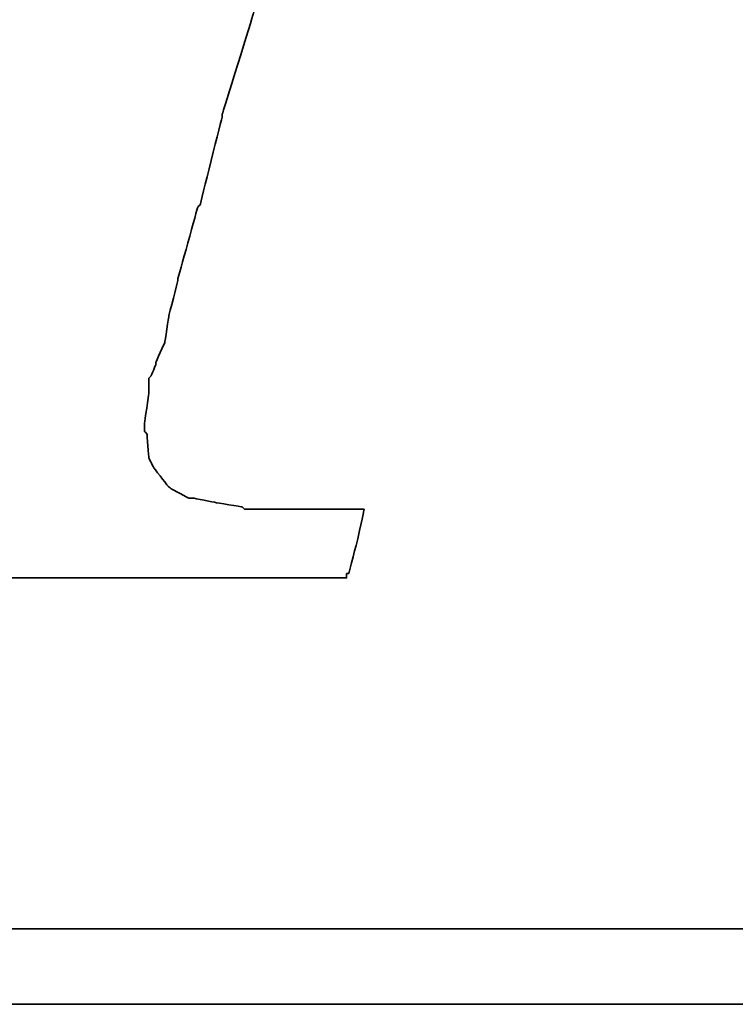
# Model space of a CAD drawing. Header units: millimetres. Extents: x 340 to 654, y 334 to 449.
# Tile 34 of 53: x 564.94 to 567.05, y 367.69 to 370.6. Entities that reach past the tile are written whole.
import ezdxf

# ---------------------------------------------------------------- set-up
doc = ezdxf.new("R2010")
doc.units = ezdxf.units.MM
doc.layers.add('DIM', color=4, linetype='Continuous')
doc.layers.add('layer 1', color=7, linetype='Continuous')

# ---------------------------------------------------------------- blocks, each defined once
blk = doc.blocks.new('TBI MOTION logo(完整正式版)')
at = {"layer": 'layer 1', "color": 22, "lineweight": 35}
for points, knots in [([(-40.59125, -7.943749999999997), (-40.59125, -7.943749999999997), (-40.97375, -7.943749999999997), (-40.97375, -7.943749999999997), (-40.97375, -7.943749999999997), (-40.97375, -7.943749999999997), (-41.38125, -7.943749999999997), (-41.38125, -7.943749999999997), (-41.38125, -7.943749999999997), (-41.38125, -7.943749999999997), (-41.54874999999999, -7.943749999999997), (-41.54874999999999, -7.943749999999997), (-41.54874999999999, -7.943749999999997), (-41.54874999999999, -7.943749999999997), (-41.59875, -7.943749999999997), (-41.59875, -7.943749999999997), (-41.59875, -7.943749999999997), (-41.59875, -7.943749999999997), (-41.88374999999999, -7.943749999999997), (-41.88374999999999, -7.943749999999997), (-41.88374999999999, -7.943749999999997), (-41.88374999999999, -7.943749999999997), (-41.90875, -7.91875), (-41.90875, -7.91875), (-41.90875, -7.91875), (-41.90875, -7.91875), (-42.19875, -7.871249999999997), (-42.19875, -7.871249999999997), (-42.19875, -7.871249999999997), (-42.19875, -7.871249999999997), (-42.43875, -7.82375), (-42.43875, -7.82375), (-42.43875, -7.82375), (-42.43875, -7.82375), (-42.45875, -7.82375), (-42.45875, -7.82375), (-42.45875, -7.82375), (-42.45875, -7.82375), (-42.48624999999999, -7.82375), (-42.48624999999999, -7.82375), (-42.48624999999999, -7.82375), (-42.48624999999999, -7.82375), (-42.67625, -7.723749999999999), (-42.67625, -7.723749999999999), (-42.67625, -7.723749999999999), (-42.67625, -7.723749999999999), (-42.70125, -7.70375), (-42.70125, -7.70375), (-42.70125, -7.70375), (-42.70125, -7.70375), (-42.72375, -7.678749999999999), (-42.72375, -7.678749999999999), (-42.72375, -7.678749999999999), (-42.72375, -7.678749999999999), (-42.86875, -7.488749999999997), (-42.86875, -7.488749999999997), (-42.86875, -7.488749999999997), (-42.86875, -7.488749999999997), (-42.89374999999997, -7.438749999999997), (-42.89374999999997, -7.438749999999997), (-42.89374999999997, -7.438749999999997), (-42.89374999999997, -7.438749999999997), (-42.91875, -7.388749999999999), (-42.91875, -7.388749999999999), (-42.91875, -7.388749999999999), (-42.91875, -7.388749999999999), (-42.93874999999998, -7.12875), (-42.93874999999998, -7.12875), (-42.93874999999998, -7.12875), (-42.93874999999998, -7.12875), (-42.96375, -7.103749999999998), (-42.96375, -7.103749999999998), (-42.96375, -7.103749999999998), (-42.96375, -7.103749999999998), (-42.96375, -7.053749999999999), (-42.96375, -7.053749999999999), (-42.96375, -7.053749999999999), (-42.96375, -7.053749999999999), (-42.96375, -7.00875), (-42.96375, -7.00875), (-42.96375, -7.00875), (-42.96375, -7.00875), (-42.91875, -6.69625), (-42.91875, -6.69625), (-42.91875, -6.69625), (-42.91875, -6.69625), (-42.91875, -6.62375), (-42.91875, -6.62375), (-42.91875, -6.62375), (-42.91875, -6.62375), (-42.91875, -6.59625), (-42.91875, -6.59625), (-42.91875, -6.59625), (-42.91875, -6.59625), (-42.91875, -6.57375), (-42.91875, -6.57375), (-42.91875, -6.57375), (-42.91875, -6.57375), (-42.91875, -6.528749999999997), (-42.91875, -6.528749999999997), (-42.91875, -6.528749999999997), (-42.91875, -6.528749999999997), (-42.89374999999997, -6.50375), (-42.89374999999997, -6.50375), (-42.89374999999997, -6.50375), (-42.89374999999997, -6.50375), (-42.84374999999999, -6.38375), (-42.84374999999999, -6.38375), (-42.84374999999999, -6.38375), (-42.84374999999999, -6.38375), (-42.84374999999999, -6.358749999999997), (-42.84374999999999, -6.358749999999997), (-42.84374999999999, -6.358749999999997), (-42.84374999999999, -6.358749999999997), (-42.74625, -6.143749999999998), (-42.74625, -6.143749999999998), (-42.74625, -6.143749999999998), (-42.74625, -6.143749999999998), (-42.70125, -5.853749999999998), (-42.70125, -5.853749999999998), (-42.70125, -5.853749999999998), (-42.70125, -5.853749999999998), (-42.60374999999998, -5.47125), (-42.60374999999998, -5.47125), (-42.60374999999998, -5.47125), (-42.60374999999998, -5.47125), (-42.60374999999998, -5.44875), (-42.60374999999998, -5.44875), (-42.60374999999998, -5.44875), (-42.60374999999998, -5.44875), (-42.38875, -4.678749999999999), (-42.38875, -4.678749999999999), (-42.38875, -4.678749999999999), (-42.38875, -4.678749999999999), (-42.36375, -4.653749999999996), (-42.36375, -4.653749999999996), (-42.36375, -4.653749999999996), (-42.36375, -4.653749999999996), (-42.12375, -3.69625), (-42.12375, -3.69625), (-42.12375, -3.69625), (-42.12375, -3.69625), (-42.12375, -3.67374), (-42.12375, -3.67374), (-42.12375, -3.67374), (-42.12375, -3.67374), (-41.78875, -2.593739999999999), (-41.78875, -2.593739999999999), (-41.78875, -2.593739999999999), (-41.78875, -2.593739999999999), (-41.18875, -0.19375), (-41.18875, -0.19375), (-41.18875, -0.19375), (-41.18875, -0.19375), (-40.54375, 2.20624), (-40.54375, 2.20624), (-40.54375, 2.20624), (-40.54375, 2.20624), (-40.25374999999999, 3.308749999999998), (-40.25374999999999, 3.308749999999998), (-40.25374999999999, 3.308749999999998), (-40.25374999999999, 3.308749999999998), (-39.98875, 4.27125), (-39.98875, 4.27125), (-39.98875, 4.27125), (-39.98875, 4.27125), (-39.77375, 5.131249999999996), (-39.77375, 5.131249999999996), (-39.77375, 5.131249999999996), (-39.77375, 5.131249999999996), (-39.67875, 5.47125), (-39.67875, 5.47125), (-39.67875, 5.47125), (-39.67875, 5.47125), (-39.60375, 5.756249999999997), (-39.60375, 5.756249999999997), (-39.60375, 5.756249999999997), (-39.60375, 5.756249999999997), (-39.60375, 5.78125), (-39.60375, 5.78125), (-39.60375, 5.78125), (-39.60375, 5.78125), (-39.50875, 5.97125), (-39.50875, 5.97125), (-39.50875, 5.97125), (-39.50875, 5.97125), (-39.50875, 6.138749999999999), (-39.50875, 6.138749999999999), (-39.50875, 6.138749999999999), (-39.50875, 6.138749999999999), (-39.48625, 6.166249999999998), (-39.48625, 6.166249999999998), (-39.48625, 6.166249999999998), (-39.48625, 6.166249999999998), (-39.46125, 6.286249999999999), (-39.46125, 6.286249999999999), (-39.46125, 6.286249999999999), (-39.46125, 6.286249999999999), (-39.46125, 6.426249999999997), (-39.46125, 6.426249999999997), (-39.46125, 6.426249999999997), (-39.46125, 6.426249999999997), (-39.41375, 6.426249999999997), (-39.41375, 6.426249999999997), (-39.41375, 6.426249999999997), (-39.41375, 6.426249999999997), (-39.29375, 6.69125), (-39.29375, 6.69125), (-39.29375, 6.69125), (-39.29375, 6.69125), (-39.26875, 6.741249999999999), (-39.26875, 6.741249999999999), (-39.26875, 6.741249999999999), (-39.26875, 6.741249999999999), (-39.24375, 6.76625), (-39.24375, 6.76625), (-39.24375, 6.76625), (-39.24375, 6.76625), (-38.98375, 7.006239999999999), (-38.98375, 7.006239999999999), (-38.98375, 7.006239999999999), (-38.98375, 7.006239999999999), (-38.95625, 7.026239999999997), (-38.95625, 7.026239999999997), (-38.95625, 7.026239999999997), (-38.95625, 7.026239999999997), (-38.78875, 7.126239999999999), (-38.78875, 7.126239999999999), (-38.78875, 7.126239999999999), (-38.78875, 7.126239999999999), (-38.76375, 7.126239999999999), (-38.76375, 7.126239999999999), (-38.76375, 7.126239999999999), (-38.76375, 7.126239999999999), (-38.74375, 7.126239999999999), (-38.74375, 7.126239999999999), (-38.74375, 7.126239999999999), (-38.74375, 7.126239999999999), (-38.52875, 7.171249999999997), (-38.52875, 7.171249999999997), (-38.52875, 7.171249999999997), (-38.52875, 7.171249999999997), (-38.52875, 7.196239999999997), (-38.52875, 7.196239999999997), (-38.52875, 7.196239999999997), (-38.52875, 7.196239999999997), (-38.50375, 7.196239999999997), (-38.50375, 7.196239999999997), (-38.50375, 7.196239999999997), (-38.50375, 7.196239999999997), (-38.26125, 7.21875), (-38.26125, 7.21875), (-38.26125, 7.21875), (-38.26125, 7.21875), (-38.23875000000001, 7.246239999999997), (-38.23875000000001, 7.246239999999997), (-38.23875000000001, 7.246239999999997), (-38.23875000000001, 7.246239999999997), (-38.21625, 7.246239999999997), (-38.21625, 7.246239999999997), (-38.21625, 7.246239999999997), (-38.21625, 7.246239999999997), (-38.18875, 7.246239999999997), (-38.18875, 7.246239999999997), (-38.18875, 7.246239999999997), (-38.18875, 7.246239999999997), (-37.90375, 7.246239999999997), (-37.90375, 7.246239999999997), (-37.90375, 7.246239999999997), (-37.90375, 7.246239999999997), (-37.85375, 7.246239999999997), (-37.85375, 7.246239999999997), (-37.85375, 7.246239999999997), (-37.85375, 7.246239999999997), (-37.75875, 7.246239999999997), (-37.75875, 7.246239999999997), (-37.75875, 7.246239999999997), (-37.75875, 7.246239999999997), (-37.42375, 7.246239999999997), (-37.42375, 7.246239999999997), (-37.42375, 7.246239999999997), (-37.42375, 7.246239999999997), (-37.08875, 7.246239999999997), (-37.08875, 7.246239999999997), (-37.08875, 7.246239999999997), (-37.08875, 7.246239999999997), (-37.06375, 7.246239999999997), (-37.06375, 7.246239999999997), (-37.06375, 7.246239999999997), (-37.06375, 7.246239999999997), (-37.06375, 7.266239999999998), (-37.06375, 7.266239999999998), (-37.06375, 7.266239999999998), (-37.06375, 7.266239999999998), (-37.03875, 7.291249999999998), (-37.03875, 7.291249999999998), (-37.03875, 7.291249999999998), (-37.03875, 7.291249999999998), (-37.03875, 7.31625), (-37.03875, 7.31625), (-37.03875, 7.31625), (-37.03875, 7.31625), (-36.94125, 7.676249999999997), (-36.94125, 7.676249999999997), (-36.94125, 7.676249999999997), (-36.94125, 7.676249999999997), (-36.86875, 7.98625), (-36.86875, 7.98625), (-36.86875, 7.98625), (-36.86875, 7.98625), (-36.98875000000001, 7.98625), (-36.98875000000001, 7.98625), (-36.98875000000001, 7.98625), (-36.98875000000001, 7.98625), (-37.42375, 7.98625), (-37.42375, 7.98625), (-37.42375, 7.98625), (-37.42375, 7.98625), (-37.94875, 7.98625), (-37.94875, 7.98625), (-37.94875, 7.98625), (-37.94875, 7.98625), (-38.57375, 7.98625), (-38.57375, 7.98625), (-38.57375, 7.98625), (-38.57375, 7.98625), (-39.29375, 7.98625), (-39.29375, 7.98625), (-39.29375, 7.98625), (-39.29375, 7.98625), (-40.82875, 7.98625), (-40.82875, 7.98625), (-40.82875, 7.98625), (-40.82875, 7.98625), (-42.36375, 7.98625), (-42.36375, 7.98625), (-42.36375, 7.98625), (-42.36375, 7.98625), (-43.08375, 7.98625), (-43.08375, 7.98625), (-43.08375, 7.98625), (-43.08375, 7.98625), (-43.70875, 7.98625), (-43.70875, 7.98625), (-43.70875, 7.98625), (-43.70875, 7.98625), (-44.23375, 7.98625), (-44.23375, 7.98625), (-44.23375, 7.98625), (-44.23375, 7.98625), (-44.66875, 7.98625), (-44.66875, 7.98625), (-44.66875, 7.98625), (-44.66875, 7.98625), (-44.88375, 7.98625), (-44.88375, 7.98625), (-44.88375, 7.98625), (-44.88375, 7.98625), (-44.90874999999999, 7.94125), (-44.90874999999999, 7.94125), (-44.90874999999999, 7.94125), (-44.90874999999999, 7.94125), (-44.90874999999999, 7.916249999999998), (-44.90874999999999, 7.916249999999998), (-44.90874999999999, 7.916249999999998), (-44.90874999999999, 7.916249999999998), (-45.00375, 7.55625), (-45.00375, 7.55625), (-45.00375, 7.55625), (-45.00375, 7.55625), (-45.05374999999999, 7.246239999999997), (-45.05374999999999, 7.246239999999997), (-45.05374999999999, 7.246239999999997), (-45.05374999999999, 7.246239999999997), (-44.61875, 7.246239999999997), (-44.61875, 7.246239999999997), (-44.61875, 7.246239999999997), (-44.61875, 7.246239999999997), (-44.11375, 7.246239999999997), (-44.11375, 7.246239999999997), (-44.11375, 7.246239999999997), (-44.11375, 7.246239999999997), (-43.99375, 7.246239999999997), (-43.99375, 7.246239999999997), (-43.99375, 7.246239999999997), (-43.99375, 7.246239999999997), (-43.94625, 7.246239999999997), (-43.94625, 7.246239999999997), (-43.94625, 7.246239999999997), (-43.94625, 7.246239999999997), (-43.92374, 7.246239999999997), (-43.92374, 7.246239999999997), (-43.92374, 7.246239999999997), (-43.92374, 7.246239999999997), (-43.65874999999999, 7.246239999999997), (-43.65874999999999, 7.246239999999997), (-43.65874999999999, 7.246239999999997), (-43.65874999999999, 7.246239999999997), (-43.63875, 7.21875), (-43.63875, 7.21875), (-43.63875, 7.21875), (-43.63875, 7.21875), (-43.46874999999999, 7.196239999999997), (-43.46874999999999, 7.196239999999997), (-43.46874999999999, 7.196239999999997), (-43.46874999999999, 7.196239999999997), (-43.39875, 7.196239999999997), (-43.39875, 7.196239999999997), (-43.39875, 7.196239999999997), (-43.39875, 7.196239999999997), (-43.37125, 7.171249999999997), (-43.37125, 7.171249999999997), (-43.37125, 7.171249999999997), (-43.37125, 7.171249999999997), (-43.34875, 7.171249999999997), (-43.34875, 7.171249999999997), (-43.34875, 7.171249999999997), (-43.34875, 7.171249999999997), (-43.20375, 7.126239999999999), (-43.20375, 7.126239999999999), (-43.20375, 7.126239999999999), (-43.20375, 7.126239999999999), (-43.05875, 7.076239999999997), (-43.05875, 7.076239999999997), (-43.05875, 7.076239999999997), (-43.05875, 7.076239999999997), (-43.01375, 7.076239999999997), (-43.01375, 7.076239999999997), (-43.01375, 7.076239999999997), (-43.01375, 7.076239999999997), (-42.98875, 7.026239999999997), (-42.98875, 7.026239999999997), (-42.98875, 7.026239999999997), (-42.98875, 7.026239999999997), (-42.79874999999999, 6.86125), (-42.79874999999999, 6.86125), (-42.79874999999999, 6.86125), (-42.79874999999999, 6.86125), (-42.77375, 6.81125), (-42.77375, 6.81125), (-42.77375, 6.81125), (-42.77375, 6.81125), (-42.74625, 6.76625), (-42.74625, 6.76625), (-42.74625, 6.76625), (-42.74625, 6.76625), (-42.72375, 6.47625), (-42.72375, 6.47625), (-42.72375, 6.47625), (-42.72375, 6.47625), (-42.70125, 6.45124), (-42.70125, 6.45124), (-42.70125, 6.45124), (-42.70125, 6.45124), (-42.70125, 6.426249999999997), (-42.70125, 6.426249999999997), (-42.70125, 6.426249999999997), (-42.70125, 6.426249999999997), (-42.72375, 6.40625), (-42.72375, 6.40625), (-42.72375, 6.40625), (-42.72375, 6.40625), (-42.74625, 5.97125), (-42.74625, 5.97125), (-42.74625, 5.97125), (-42.74625, 5.97125), (-42.74625, 5.94625), (-42.74625, 5.94625), (-42.74625, 5.94625), (-42.74625, 5.94625), (-42.74625, 5.926249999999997), (-42.74625, 5.926249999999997), (-42.74625, 5.926249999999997), (-42.74625, 5.926249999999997), (-42.77375, 5.876249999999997), (-42.77375, 5.876249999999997), (-42.77375, 5.876249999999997), (-42.77375, 5.876249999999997), (-42.81875, 5.80625), (-42.81875, 5.80625), (-42.81875, 5.80625), (-42.81875, 5.80625), (-42.86875, 5.63625), (-42.86875, 5.63625), (-42.86875, 5.63625), (-42.86875, 5.63625), (-42.91875, 5.39625), (-42.91875, 5.39625), (-42.91875, 5.39625), (-42.91875, 5.39625), (-42.91875, 5.37124), (-42.91875, 5.37124), (-42.91875, 5.37124), (-42.91875, 5.37124), (-43.01375, 5.10874), (-43.01375, 5.10874), (-43.01375, 5.10874), (-43.01375, 5.10874), (-43.10875, 4.771239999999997), (-43.10875, 4.771239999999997), (-43.10875, 4.771239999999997), (-43.10875, 4.771239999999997), (-43.29875, 3.956249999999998), (-43.29875, 3.956249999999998), (-43.29875, 3.956249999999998), (-43.29875, 3.956249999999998), (-43.58875, 2.951249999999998), (-43.58875, 2.951249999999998), (-43.58875, 2.951249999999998), (-43.58875, 2.951249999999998), (-43.87375, 1.87125), (-43.87375, 1.87125), (-43.87375, 1.87125), (-43.87375, 1.87125), (-44.52625, -0.50374), (-44.52625, -0.50374), (-44.52625, -0.50374), (-44.52625, -0.50374), (-45.14874999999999, -2.853749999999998), (-45.14874999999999, -2.853749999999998), (-45.14874999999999, -2.853749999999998), (-45.14874999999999, -2.853749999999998), (-45.43375, -3.95875), (-45.43375, -3.95875), (-45.43375, -3.95875), (-45.43375, -3.95875), (-45.69874999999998, -4.96875), (-45.69874999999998, -4.96875), (-45.69874999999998, -4.96875), (-45.69874999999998, -4.96875), (-45.91375, -5.78375), (-45.91375, -5.78375), (-45.91375, -5.78375), (-45.91375, -5.78375), (-46.01374999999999, -6.11875), (-46.01374999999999, -6.11875), (-46.01374999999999, -6.11875), (-46.01374999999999, -6.11875), (-46.01374999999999, -6.143749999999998), (-46.01374999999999, -6.143749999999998), (-46.01374999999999, -6.143749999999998), (-46.01374999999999, -6.143749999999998), (-46.10875, -6.40875), (-46.10875, -6.40875), (-46.10875, -6.40875), (-46.10875, -6.40875), (-46.15375, -6.648749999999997), (-46.15375, -6.648749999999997), (-46.15375, -6.648749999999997), (-46.15375, -6.648749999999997), (-46.20375, -6.83875), (-46.20375, -6.83875), (-46.20375, -6.83875), (-46.20375, -6.83875), (-46.22874999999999, -6.933749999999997), (-46.22874999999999, -6.933749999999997), (-46.22874999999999, -6.933749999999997), (-46.22874999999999, -6.933749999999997), (-46.22874999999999, -7.07875), (-46.22874999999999, -7.07875), (-46.22874999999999, -7.07875), (-46.22874999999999, -7.07875), (-46.27374999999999, -7.07875), (-46.27374999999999, -7.07875), (-46.27374999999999, -7.07875), (-46.27374999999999, -7.07875), (-46.39375, -7.34375), (-46.39375, -7.34375), (-46.39375, -7.34375), (-46.39375, -7.34375), (-46.39375, -7.36875), (-46.39375, -7.36875), (-46.39375, -7.36875), (-46.39375, -7.36875), (-46.42125, -7.388749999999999), (-46.42125, -7.388749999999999), (-46.42125, -7.388749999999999), (-46.42125, -7.388749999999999), (-46.68375, -7.678749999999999), (-46.68375, -7.678749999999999), (-46.68375, -7.678749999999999), (-46.68375, -7.678749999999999), (-46.70875, -7.70375), (-46.70875, -7.70375), (-46.70875, -7.70375), (-46.70875, -7.70375), (-46.75374999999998, -7.723749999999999), (-46.75374999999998, -7.723749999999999), (-46.75374999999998, -7.723749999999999), (-46.75374999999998, -7.723749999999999), (-47.08874999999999, -7.871249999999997), (-47.08874999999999, -7.871249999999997), (-47.08874999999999, -7.871249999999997), (-47.08874999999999, -7.871249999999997), (-47.11625, -7.871249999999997), (-47.11625, -7.871249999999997), (-47.11625, -7.871249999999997), (-47.11625, -7.871249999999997), (-47.13875, -7.893749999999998), (-47.13875, -7.893749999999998), (-47.13875, -7.893749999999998), (-47.13875, -7.893749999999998), (-47.56874999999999, -7.91875), (-47.56874999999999, -7.91875), (-47.56874999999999, -7.91875), (-47.56874999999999, -7.91875), (-47.59624999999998, -7.943749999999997), (-47.59624999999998, -7.943749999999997), (-47.59624999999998, -7.943749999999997), (-47.59624999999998, -7.943749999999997), (-47.64375, -7.943749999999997), (-47.64375, -7.943749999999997), (-47.64375, -7.943749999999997), (-47.64375, -7.943749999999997), (-47.73625, -7.943749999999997), (-47.73625, -7.943749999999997), (-47.73625, -7.943749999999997), (-47.73625, -7.943749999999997), (-48.07375, -7.943749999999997), (-48.07375, -7.943749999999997), (-48.07375, -7.943749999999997), (-48.07375, -7.943749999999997), (-48.36125, -7.943749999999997), (-48.36125, -7.943749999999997), (-48.36125, -7.943749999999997), (-48.36125, -7.943749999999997), (-48.36125, -7.966249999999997), (-48.36125, -7.966249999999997), (-48.36125, -7.966249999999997), (-48.36125, -7.966249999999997), (-48.36125, -7.991249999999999), (-48.36125, -7.991249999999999), (-48.36125, -7.991249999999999), (-48.36125, -7.991249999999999), (-48.38875, -8.013749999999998), (-48.38875, -8.013749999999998), (-48.38875, -8.013749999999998), (-48.38875, -8.013749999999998), (-48.50875, -8.34875), (-48.50875, -8.34875), (-48.50875, -8.34875), (-48.50875, -8.34875), (-48.55375, -8.68625), (-48.55375, -8.68625), (-48.55375, -8.68625), (-48.55375, -8.68625), (-48.45875, -8.68625), (-48.45875, -8.68625), (-48.45875, -8.68625), (-48.45875, -8.68625), (-48.07375, -8.68625), (-48.07375, -8.68625), (-48.07375, -8.68625), (-48.07375, -8.68625), (-47.52374999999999, -8.68625), (-47.52374999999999, -8.68625), (-47.52374999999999, -8.68625), (-47.52374999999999, -8.68625), (-46.92375, -8.68625), (-46.92375, -8.68625), (-46.92375, -8.68625), (-46.92375, -8.68625), (-46.25375, -8.68625), (-46.25375, -8.68625), (-46.25375, -8.68625), (-46.25375, -8.68625), (-46.20375, -8.68625), (-46.20375, -8.68625), (-46.20375, -8.68625), (-46.20375, -8.68625), (-44.71375, -8.68625), (-44.71375, -8.68625), (-44.71375, -8.68625), (-44.71375, -8.68625), (-43.22874999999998, -8.68625), (-43.22874999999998, -8.68625), (-43.22874999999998, -8.68625), (-43.22874999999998, -8.68625), (-42.55875, -8.68625), (-42.55875, -8.68625), (-42.55875, -8.68625), (-42.55875, -8.68625), (-42.50874999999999, -8.68625), (-42.50874999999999, -8.68625), (-42.50874999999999, -8.68625), (-42.50874999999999, -8.68625), (-41.93375, -8.68625), (-41.93375, -8.68625), (-41.93375, -8.68625), (-41.93375, -8.68625), (-41.38125, -8.68625), (-41.38125, -8.68625), (-41.38125, -8.68625), (-41.38125, -8.68625), (-40.97375, -8.68625), (-40.97375, -8.68625), (-40.97375, -8.68625), (-40.97375, -8.68625), (-40.78125, -8.68625), (-40.78125, -8.68625), (-40.78125, -8.68625), (-40.78125, -8.68625), (-40.78125, -8.638749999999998), (-40.78125, -8.638749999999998), (-40.78125, -8.638749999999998), (-40.78125, -8.638749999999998), (-40.75874999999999, -8.638749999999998), (-40.75874999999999, -8.638749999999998), (-40.75874999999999, -8.638749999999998), (-40.75874999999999, -8.638749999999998), (-40.66374999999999, -8.27875), (-40.66374999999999, -8.27875), (-40.66374999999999, -8.27875), (-40.66374999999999, -8.27875), (-40.59125, -7.943749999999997), (-40.59125, -7.943749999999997)], [0, 0, 0, 0, 0.0055865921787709, 0.0055865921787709, 0.0055865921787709, 0.0055866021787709, 0.0111731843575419, 0.0111731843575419, 0.0111731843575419, 0.0111731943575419, 0.0167597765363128, 0.0167597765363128, 0.0167597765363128, 0.0167597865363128, 0.0223463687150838, 0.0223463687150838, 0.0223463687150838, 0.0223463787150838, 0.0279329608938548, 0.0279329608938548, 0.0279329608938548, 0.0279329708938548, 0.0335195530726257, 0.0335195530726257, 0.0335195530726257, 0.0335195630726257, 0.0391061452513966, 0.0391061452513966, 0.0391061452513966, 0.0391061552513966, 0.0446927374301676, 0.0446927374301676, 0.0446927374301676, 0.0446927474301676, 0.0502793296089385, 0.0502793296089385, 0.0502793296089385, 0.0502793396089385, 0.0558659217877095, 0.0558659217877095, 0.0558659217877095, 0.0558659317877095, 0.0614525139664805, 0.0614525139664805, 0.0614525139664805, 0.0614525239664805, 0.0670391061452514, 0.0670391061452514, 0.0670391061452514, 0.0670391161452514, 0.0726256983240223, 0.0726256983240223, 0.0726256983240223, 0.0726257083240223, 0.0782122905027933, 0.0782122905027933, 0.0782122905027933, 0.0782123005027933, 0.0837988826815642, 0.0837988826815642, 0.0837988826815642, 0.0837988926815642, 0.0893854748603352, 0.0893854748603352, 0.0893854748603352, 0.0893854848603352, 0.0949720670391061, 0.0949720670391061, 0.0949720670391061, 0.0949720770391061, 0.1005586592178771, 0.1005586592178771, 0.1005586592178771, 0.1005586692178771, 0.106145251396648, 0.106145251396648, 0.106145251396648, 0.106145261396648, 0.1117318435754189, 0.1117318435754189, 0.1117318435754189, 0.1117318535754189, 0.1173184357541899, 0.1173184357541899, 0.1173184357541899, 0.1173184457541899, 0.1229050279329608, 0.1229050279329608, 0.1229050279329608, 0.1229050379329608, 0.1284916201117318, 0.1284916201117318, 0.1284916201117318, 0.1284916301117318, 0.1340782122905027, 0.1340782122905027, 0.1340782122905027, 0.1340782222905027, 0.1396648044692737, 0.1396648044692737, 0.1396648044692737, 0.1396648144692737, 0.1452513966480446, 0.1452513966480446, 0.1452513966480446, 0.1452514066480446, 0.1508379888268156, 0.1508379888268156, 0.1508379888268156, 0.1508379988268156, 0.1564245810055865, 0.1564245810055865, 0.1564245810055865, 0.1564245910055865, 0.1620111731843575, 0.1620111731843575, 0.1620111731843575, 0.1620111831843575, 0.1675977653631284, 0.1675977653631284, 0.1675977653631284, 0.1675977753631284, 0.1731843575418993, 0.1731843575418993, 0.1731843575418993, 0.1731843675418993, 0.1787709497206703, 0.1787709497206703, 0.1787709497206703, 0.1787709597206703, 0.1843575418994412, 0.1843575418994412, 0.1843575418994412, 0.1843575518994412, 0.1899441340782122, 0.1899441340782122, 0.1899441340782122, 0.1899441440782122, 0.1955307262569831, 0.1955307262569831, 0.1955307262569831, 0.1955307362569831, 0.2011173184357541, 0.2011173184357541, 0.2011173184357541, 0.2011173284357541, 0.206703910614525, 0.206703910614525, 0.206703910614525, 0.206703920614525, 0.2122905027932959, 0.2122905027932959, 0.2122905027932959, 0.2122905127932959, 0.2178770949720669, 0.2178770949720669, 0.2178770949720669, 0.2178771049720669, 0.2234636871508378, 0.2234636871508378, 0.2234636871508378, 0.2234636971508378, 0.2290502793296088, 0.2290502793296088, 0.2290502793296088, 0.2290502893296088, 0.2346368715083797, 0.2346368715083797, 0.2346368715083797, 0.2346368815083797, 0.2402234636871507, 0.2402234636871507, 0.2402234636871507, 0.2402234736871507, 0.2458100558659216, 0.2458100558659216, 0.2458100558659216, 0.2458100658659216, 0.2513966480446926, 0.2513966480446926, 0.2513966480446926, 0.2513966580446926, 0.2569832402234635, 0.2569832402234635, 0.2569832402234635, 0.2569832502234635, 0.2625698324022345, 0.2625698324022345, 0.2625698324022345, 0.2625698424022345, 0.2681564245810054, 0.2681564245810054, 0.2681564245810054, 0.2681564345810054, 0.2737430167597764, 0.2737430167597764, 0.2737430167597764, 0.2737430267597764, 0.2793296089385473, 0.2793296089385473, 0.2793296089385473, 0.2793296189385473, 0.2849162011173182, 0.2849162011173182, 0.2849162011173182, 0.2849162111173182, 0.2905027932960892, 0.2905027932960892, 0.2905027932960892, 0.2905028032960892, 0.2960893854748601, 0.2960893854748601, 0.2960893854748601, 0.29608939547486, 0.3016759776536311, 0.3016759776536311, 0.3016759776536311, 0.3016759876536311, 0.3072625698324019, 0.3072625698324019, 0.3072625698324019, 0.3072625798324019, 0.312849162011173, 0.312849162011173, 0.312849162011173, 0.312849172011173, 0.3184357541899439, 0.3184357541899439, 0.3184357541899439, 0.3184357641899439, 0.3240223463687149, 0.3240223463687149, 0.3240223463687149, 0.3240223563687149, 0.3296089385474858, 0.3296089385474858, 0.3296089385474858, 0.3296089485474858, 0.3351955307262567, 0.3351955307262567, 0.3351955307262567, 0.3351955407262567, 0.3407821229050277, 0.3407821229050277, 0.3407821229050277, 0.3407821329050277, 0.3463687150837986, 0.3463687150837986, 0.3463687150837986, 0.3463687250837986, 0.3519553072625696, 0.3519553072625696, 0.3519553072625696, 0.3519553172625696, 0.3575418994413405, 0.3575418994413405, 0.3575418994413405, 0.3575419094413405, 0.3631284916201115, 0.3631284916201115, 0.3631284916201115, 0.3631285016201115, 0.3687150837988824, 0.3687150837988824, 0.3687150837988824, 0.3687150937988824, 0.3743016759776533, 0.3743016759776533, 0.3743016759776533, 0.3743016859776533, 0.3798882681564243, 0.3798882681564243, 0.3798882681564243, 0.3798882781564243, 0.3854748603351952, 0.3854748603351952, 0.3854748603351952, 0.3854748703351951, 0.3910614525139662, 0.3910614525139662, 0.3910614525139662, 0.3910614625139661, 0.3966480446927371, 0.3966480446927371, 0.3966480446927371, 0.3966480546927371, 0.4022346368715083, 0.4022346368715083, 0.4022346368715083, 0.4022346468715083, 0.407821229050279, 0.407821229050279, 0.407821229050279, 0.407821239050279, 0.4134078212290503, 0.4134078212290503, 0.4134078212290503, 0.4134078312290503, 0.4189944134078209, 0.4189944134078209, 0.4189944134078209, 0.4189944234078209, 0.4245810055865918, 0.4245810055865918, 0.4245810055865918, 0.4245810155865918, 0.4301675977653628, 0.4301675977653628, 0.4301675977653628, 0.4301676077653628, 0.4357541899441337, 0.4357541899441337, 0.4357541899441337, 0.4357541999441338, 0.4413407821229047, 0.4413407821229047, 0.4413407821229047, 0.4413407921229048, 0.4469273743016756, 0.4469273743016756, 0.4469273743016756, 0.4469273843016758, 0.4525139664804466, 0.4525139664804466, 0.4525139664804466, 0.4525139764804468, 0.4581005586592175, 0.4581005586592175, 0.4581005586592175, 0.4581005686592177, 0.4636871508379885, 0.4636871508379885, 0.4636871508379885, 0.4636871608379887, 0.4692737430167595, 0.4692737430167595, 0.4692737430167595, 0.4692737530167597, 0.4748603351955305, 0.4748603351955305, 0.4748603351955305, 0.4748603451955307, 0.4804469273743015, 0.4804469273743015, 0.4804469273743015, 0.4804469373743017, 0.4860335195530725, 0.4860335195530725, 0.4860335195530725, 0.4860335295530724, 0.4916201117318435, 0.4916201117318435, 0.4916201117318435, 0.4916201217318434, 0.4972067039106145, 0.4972067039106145, 0.4972067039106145, 0.4972067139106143, 0.5027932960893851, 0.5027932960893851, 0.5027932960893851, 0.5027933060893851, 0.508379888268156, 0.508379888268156, 0.508379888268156, 0.508379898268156, 0.513966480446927, 0.513966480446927, 0.513966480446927, 0.5139664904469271, 0.519553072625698, 0.519553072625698, 0.519553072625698, 0.5195530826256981, 0.525139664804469, 0.525139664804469, 0.525139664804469, 0.525139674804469, 0.53072625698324, 0.53072625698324, 0.53072625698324, 0.5307262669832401, 0.536312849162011, 0.536312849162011, 0.536312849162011, 0.5363128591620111, 0.541899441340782, 0.541899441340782, 0.541899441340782, 0.5418994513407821, 0.547486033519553, 0.547486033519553, 0.547486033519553, 0.547486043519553, 0.553072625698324, 0.553072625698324, 0.553072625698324, 0.5530726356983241, 0.558659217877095, 0.558659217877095, 0.558659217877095, 0.558659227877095, 0.564245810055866, 0.564245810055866, 0.564245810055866, 0.564245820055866, 0.569832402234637, 0.569832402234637, 0.569832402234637, 0.5698324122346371, 0.575418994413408, 0.575418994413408, 0.575418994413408, 0.575419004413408, 0.581005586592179, 0.581005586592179, 0.581005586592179, 0.581005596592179, 0.58659217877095, 0.58659217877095, 0.58659217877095, 0.5865921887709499, 0.592178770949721, 0.592178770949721, 0.592178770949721, 0.5921787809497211, 0.5977653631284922, 0.5977653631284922, 0.5977653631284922, 0.5977653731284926, 0.603351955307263, 0.603351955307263, 0.603351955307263, 0.6033519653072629, 0.608938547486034, 0.608938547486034, 0.608938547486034, 0.608938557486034, 0.6145251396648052, 0.6145251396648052, 0.6145251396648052, 0.6145251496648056, 0.6201117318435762, 0.6201117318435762, 0.6201117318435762, 0.6201117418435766, 0.6256983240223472, 0.6256983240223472, 0.6256983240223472, 0.6256983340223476, 0.631284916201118, 0.631284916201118, 0.631284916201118, 0.631284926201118, 0.6368715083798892, 0.6368715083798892, 0.6368715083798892, 0.6368715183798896, 0.6424581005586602, 0.6424581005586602, 0.6424581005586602, 0.6424581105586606, 0.6480446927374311, 0.6480446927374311, 0.6480446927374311, 0.6480447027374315, 0.6536312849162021, 0.6536312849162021, 0.6536312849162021, 0.6536312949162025, 0.6592178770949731, 0.6592178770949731, 0.6592178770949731, 0.6592178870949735, 0.6648044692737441, 0.6648044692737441, 0.6648044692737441, 0.6648044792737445, 0.6703910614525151, 0.6703910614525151, 0.6703910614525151, 0.6703910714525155, 0.6759776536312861, 0.6759776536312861, 0.6759776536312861, 0.6759776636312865, 0.6815642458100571, 0.6815642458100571, 0.6815642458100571, 0.6815642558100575, 0.687150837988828, 0.687150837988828, 0.687150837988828, 0.687150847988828, 0.6927374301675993, 0.6927374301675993, 0.6927374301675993, 0.6927374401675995, 0.69832402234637, 0.69832402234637, 0.69832402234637, 0.69832403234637, 0.703910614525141, 0.703910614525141, 0.703910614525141, 0.703910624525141, 0.7094972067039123, 0.7094972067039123, 0.7094972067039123, 0.7094972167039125, 0.715083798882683, 0.715083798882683, 0.715083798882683, 0.715083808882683, 0.7206703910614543, 0.7206703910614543, 0.7206703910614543, 0.7206704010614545, 0.7262569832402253, 0.7262569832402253, 0.7262569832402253, 0.7262569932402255, 0.731843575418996, 0.731843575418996, 0.731843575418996, 0.731843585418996, 0.7374301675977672, 0.7374301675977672, 0.7374301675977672, 0.7374301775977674, 0.7430167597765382, 0.7430167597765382, 0.7430167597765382, 0.7430167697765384, 0.7486033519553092, 0.7486033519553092, 0.7486033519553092, 0.7486033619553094, 0.75418994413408, 0.75418994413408, 0.75418994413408, 0.75418995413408, 0.7597765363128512, 0.7597765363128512, 0.7597765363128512, 0.7597765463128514, 0.7653631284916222, 0.7653631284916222, 0.7653631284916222, 0.7653631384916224, 0.770949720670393, 0.770949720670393, 0.770949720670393, 0.770949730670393, 0.7765363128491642, 0.7765363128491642, 0.7765363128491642, 0.7765363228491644, 0.7821229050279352, 0.7821229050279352, 0.7821229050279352, 0.7821229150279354, 0.787709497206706, 0.787709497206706, 0.787709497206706, 0.787709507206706, 0.7932960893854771, 0.7932960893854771, 0.7932960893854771, 0.7932960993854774, 0.798882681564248, 0.798882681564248, 0.798882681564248, 0.798882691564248, 0.8044692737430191, 0.8044692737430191, 0.8044692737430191, 0.8044692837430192, 0.8100558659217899, 0.8100558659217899, 0.8100558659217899, 0.81005587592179, 0.8156424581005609, 0.8156424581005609, 0.8156424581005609, 0.815642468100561, 0.8212290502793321, 0.8212290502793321, 0.8212290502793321, 0.8212290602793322, 0.8268156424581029, 0.8268156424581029, 0.8268156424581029, 0.826815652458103, 0.8324022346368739, 0.8324022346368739, 0.8324022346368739, 0.832402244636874, 0.8379888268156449, 0.8379888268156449, 0.8379888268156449, 0.837988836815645, 0.8435754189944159, 0.8435754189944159, 0.8435754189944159, 0.8435754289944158, 0.8491620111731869, 0.8491620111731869, 0.8491620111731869, 0.849162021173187, 0.8547486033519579, 0.8547486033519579, 0.8547486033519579, 0.854748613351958, 0.8603351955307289, 0.8603351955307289, 0.8603351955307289, 0.860335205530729, 0.8659217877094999, 0.8659217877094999, 0.8659217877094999, 0.8659217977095, 0.8715083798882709, 0.8715083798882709, 0.8715083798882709, 0.871508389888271, 0.8770949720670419, 0.8770949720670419, 0.8770949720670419, 0.877094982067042, 0.8826815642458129, 0.8826815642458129, 0.8826815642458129, 0.882681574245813, 0.888268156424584, 0.888268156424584, 0.888268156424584, 0.8882681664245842, 0.8938547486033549, 0.8938547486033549, 0.8938547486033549, 0.893854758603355, 0.8994413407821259, 0.8994413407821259, 0.8994413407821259, 0.899441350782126, 0.9050279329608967, 0.9050279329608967, 0.9050279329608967, 0.9050279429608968, 0.9106145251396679, 0.9106145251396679, 0.9106145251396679, 0.910614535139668, 0.9162011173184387, 0.9162011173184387, 0.9162011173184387, 0.9162011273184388, 0.9217877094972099, 0.9217877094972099, 0.9217877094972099, 0.92178771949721, 0.9273743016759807, 0.9273743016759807, 0.9273743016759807, 0.9273743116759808, 0.9329608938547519, 0.9329608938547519, 0.9329608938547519, 0.932960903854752, 0.9385474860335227, 0.9385474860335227, 0.9385474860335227, 0.9385474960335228, 0.944134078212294, 0.944134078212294, 0.944134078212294, 0.9441340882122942, 0.9497206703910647, 0.9497206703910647, 0.9497206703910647, 0.9497206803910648, 0.9553072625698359, 0.9553072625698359, 0.9553072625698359, 0.955307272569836, 0.960893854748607, 0.960893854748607, 0.960893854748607, 0.9608938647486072, 0.9664804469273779, 0.9664804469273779, 0.9664804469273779, 0.9664804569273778, 0.972067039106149, 0.972067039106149, 0.972067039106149, 0.9720670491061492, 0.9776536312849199, 0.9776536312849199, 0.9776536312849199, 0.97765364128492, 0.9832402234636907, 0.9832402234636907, 0.9832402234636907, 0.9832402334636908, 0.988826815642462, 0.988826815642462, 0.988826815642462, 0.9888268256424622, 0.9944134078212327, 0.9944134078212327, 0.9944134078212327, 0.9944134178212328, 1, 1, 1, 1]), ([(75.90875, -9.47875), (75.90875, -9.47875), (75.90875, -12.28625), (75.90875, -12.28625), (75.90875, -12.28625), (75.90875, -12.28625), (75.90875, -12.47875), (75.90875, -12.47875), (75.90875, -12.47875), (75.90875, -12.47875), (75.71625, -12.47875), (75.71625, -12.47875), (75.71625, -12.47875), (75.71625, -12.47875), (-88.32874999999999, -12.47875), (-88.32874999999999, -12.47875), (-88.32874999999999, -12.47875), (-88.32874999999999, -12.47875), (-88.32874999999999, -13.29375), (-88.32874999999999, -13.29375), (-88.32874999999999, -13.29375), (-88.32874999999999, -13.29375), (82.89125, -13.29375), (82.89125, -13.29375), (82.89125, -13.29375), (82.89125, -13.29375), (75.90875, -9.47875), (75.90875, -9.47875)], [0, 0, 0, 0, 0.1428571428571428, 0.1428571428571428, 0.1428571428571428, 0.1428571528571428, 0.2857142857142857, 0.2857142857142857, 0.2857142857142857, 0.2857142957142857, 0.4285714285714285, 0.4285714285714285, 0.4285714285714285, 0.4285714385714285, 0.5714285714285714, 0.5714285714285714, 0.5714285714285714, 0.5714285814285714, 0.7142857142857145, 0.7142857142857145, 0.7142857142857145, 0.7142857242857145, 0.8571428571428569, 0.8571428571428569, 0.8571428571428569, 0.8571428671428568, 1, 1, 1, 1])]:
    blk.add_open_spline(points, degree=3, knots=knots, dxfattribs=at)

msp = doc.modelspace()

# ---------------------------------------------------------------- block references
at = {"layer": 'DIM', "color": 7, "xscale": 0.2736514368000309, "yscale": 0.2736514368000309, "zscale": 0.2736514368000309}
msp.add_blockref('TBI MOTION logo(完整正式版)', (577.0629467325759, 371.3291704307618), dxfattribs=at)

doc.saveas('drawing.dxf')
